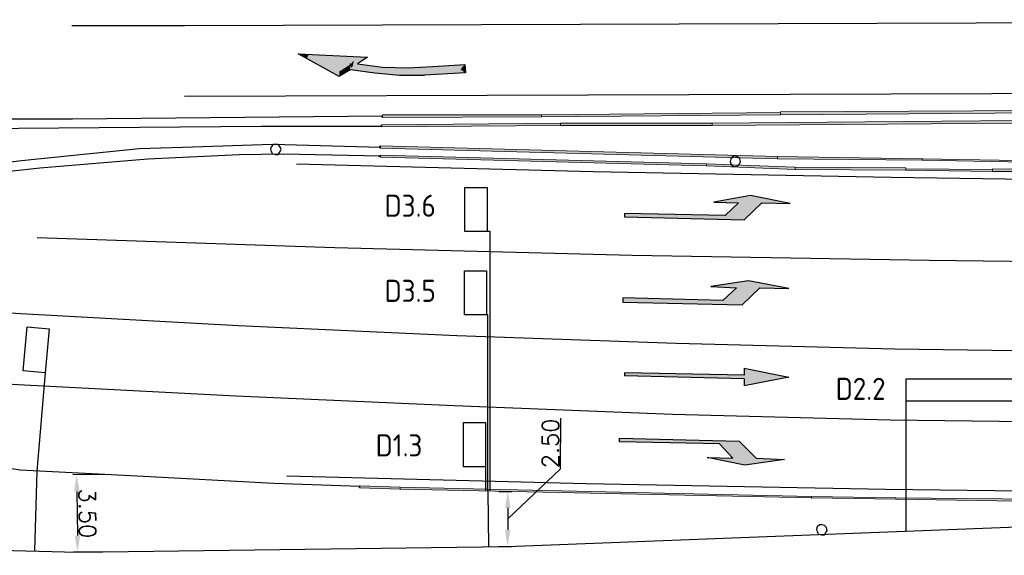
# Model space of a CAD drawing. Header units: millimetres. Extents: x -27 to 2301, y -256 to 766.
# Tile 11 of 97: x 126 to 171, y 57 to 81. Entities that reach past the tile are written whole.
import ezdxf

# ---------------------------------------------------------------- set-up
doc = ezdxf.new("R2010")
doc.units = ezdxf.units.MM
for name, color, linetype in [('SIV-ONDERGROND-ALG', 251, 'Continuous'), ('SIV-VRI-DETECTIE', 4, 'Continuous'), ('SIV-VRI-KABEL', 3, 'Continuous'), ('SIV-VRI-LUSUITSLIJPER', 7, 'Continuous'), ('SIV-VRI-MAATVOERING', 7, 'Continuous'), ('SIV-WEGMARKERING', 7, 'Continuous')]:
    doc.layers.add(name, color=color, linetype=linetype)
doc.styles.add('ISO', font='ISO.shx')
doc.styles.get("Standard").update_dxf_attribs({"font": 'txt.shx'})
doc.dimstyles.get("Standard").update_dxf_attribs({"dimtxt": 0.18, "dimasz": 0.18, "dimexe": 0.18, "dimexo": 0.0625, "dimgap": 0.09, "dimtad": 0, "dimtih": 1, "dimtoh": 1, "dimzin": 0, "dimdsep": 46, "dimtxsty": 'Standard', "dimcen": 0.09, "dimadec": 0, "dimazin": 0, "dimtfac": 1, "dimtofl": 0, "dimtmove": 0, "dimatfit": 3, "dimfxl": 1, "dimtolj": 1, "dimtzin": 0, "dimarcsym": 0})

# ---------------------------------------------------------------- blocks, each defined once
blk = doc.blocks.new('2x1')
at = {"layer": 'SIV-VRI-DETECTIE'}
for p, q in [((0, 1), (1, 1)), ((0, -1), (0, 1)), ((1, 1), (1, -1)), ((1, -1), (0, -1))]:
    blk.add_line(p, q, dxfattribs=at)
blk = doc.blocks.new('20x1')
at = {"layer": 'SIV-VRI-DETECTIE'}
for p, q in [((0, 0.5), (20, 0.5)), ((0, 0.5), (0, -0.5)), ((20, 0.5), (20, -0.5)), ((20, -0.5), (0, -0.5))]:
    blk.add_line(p, q, dxfattribs=at)
blk = doc.blocks.new('*D28')
at = {"layer": 'Defpoints', "color": 0}
for p in [(148.141, 59.787), (148.131, 57.287), (148.604, 57.285)]:
    blk.add_point(p, dxfattribs=at)
at = {"layer": 'SIV-VRI-MAATVOERING', "color": 0, "lineweight": -2}
for p, q in [((151.008, 60.807), (151.017, 63.112)), ((148.609, 58.535), (151.008, 60.807)), ((148.203, 59.787), (148.794, 59.785)), ((148.611, 59.035), (148.607, 58.035)), ((148.194, 57.287), (148.784, 57.285))]:
    blk.add_line(p, q, dxfattribs=at)
at = {"layer": 'SIV-VRI-MAATVOERING', "color": 0}
for points in [[(148.486, 59.036), (148.736, 59.035), (148.614, 59.785)], [(148.482, 58.036), (148.732, 58.035), (148.604, 57.285)]]:
    blk.add_solid(points, dxfattribs=at)
at = {"layer": 'SIV-VRI-MAATVOERING', "color": 0, "insert": (150.548, 61.961), "char_height": 0.75, "attachment_point": 5, "rotation": 89.7767}
blk.add_mtext('\\A1;2.50', dxfattribs=at)
blk = doc.blocks.new('*D29')
at = {"layer": 'Defpoints', "color": 0}
for p in [(130.403, 60.549), (129.099, 57.034), (130.442, 57.049)]:
    blk.add_point(p, dxfattribs=at)
at = {"layer": 'SIV-VRI-MAATVOERING', "color": 0, "lineweight": -2}
for p, q in [((130.341, 60.548), (128.881, 60.532)), ((129.069, 59.784), (129.091, 57.784)), ((130.379, 57.048), (128.919, 57.032))]:
    blk.add_line(p, q, dxfattribs=at)
at = {"layer": 'SIV-VRI-MAATVOERING', "color": 0}
for points in [[(129.194, 59.785), (128.944, 59.783), (129.061, 60.534)], [(129.216, 57.785), (128.966, 57.783), (129.099, 57.034)]]:
    blk.add_solid(points, dxfattribs=at)
at = {"layer": 'SIV-VRI-MAATVOERING', "color": 0, "insert": (129.545, 58.789), "char_height": 0.75, "attachment_point": 5, "rotation": 270.6296}
blk.add_mtext('\\A1;3.50', dxfattribs=at)

msp = doc.modelspace()

# ---------------------------------------------------------------- hatches: boundary and pattern name
at = {"layer": 'SIV-ONDERGROND-ALG'}
h = msp.add_hatch(color=256, dxfattribs=at)
h.dxf.hatch_style = 2
h.paths.add_polyline_path([(142.929, 76.733), (142.897, 76.765), (142.897, 76.797), (142.929, 76.862), (142.929, 76.797)])
h = msp.add_hatch(color=256, dxfattribs=at)
h.dxf.hatch_style = 2
h.paths.add_polyline_path([(150.134, 76.797), (150.134, 76.862), (142.929, 76.862), (142.929, 76.733), (150.134, 76.765)])
h = msp.add_hatch(color=256, dxfattribs=at)
h.dxf.hatch_style = 2
h.paths.add_polyline_path([(160.973, 76.926), (160.973, 76.958), (150.134, 76.862), (150.134, 76.765), (160.973, 76.862)])
h = msp.add_hatch(color=256, dxfattribs=at)
h.dxf.hatch_style = 2
h.paths.add_polyline_path([(178.471, 77.023), (178.471, 77.087), (160.973, 76.99), (160.973, 76.862), (178.471, 76.99)])
h = msp.add_hatch(color=256, dxfattribs=at)
h.dxf.hatch_style = 2
h.paths.add_polyline_path([(142.897, 76.315), (142.864, 76.347), (142.864, 76.379), (142.897, 76.411), (142.897, 76.347)])
h = msp.add_hatch(color=256, dxfattribs=at)
h.dxf.hatch_style = 2
h.paths.add_polyline_path([(142.897, 76.347), (142.897, 76.315), (151.002, 76.379), (151.002, 76.476), (142.897, 76.411)])
h = msp.add_hatch(color=256, dxfattribs=at)
h.dxf.hatch_style = 2
h.paths.add_polyline_path([(151.002, 76.476), (151.002, 76.508), (151.034, 76.476)])
h = msp.add_hatch(color=256, dxfattribs=at)
h.dxf.hatch_style = 2
h.paths.add_polyline_path([(151.002, 76.411), (151.002, 76.379), (157.886, 76.379), (157.886, 76.476), (151.002, 76.476)])
h = msp.add_hatch(color=256, dxfattribs=at)
h.dxf.hatch_style = 2
h.paths.add_polyline_path([(157.886, 76.411), (157.886, 76.379), (171.781, 76.476), (171.781, 76.604), (157.886, 76.476)])
h = msp.add_hatch(color=256, dxfattribs=at)
h.dxf.hatch_style = 2
h.paths.add_polyline_path([(142.832, 74.932), (142.768, 74.964), (142.768, 74.996), (142.832, 75.028), (142.832, 74.996)])
h = msp.add_hatch(color=256, dxfattribs=at)
h.dxf.hatch_style = 2
h.paths.add_polyline_path([(142.832, 75.35), (142.8, 75.382), (142.8, 75.414), (142.832, 75.446), (142.832, 75.382)])
h = msp.add_hatch(color=256, dxfattribs=at)
h.dxf.hatch_style = 2
h.paths.add_polyline_path([(160.845, 74.932), (160.845, 74.964), (142.832, 75.446), (142.832, 75.35), (160.845, 74.867)])
h = msp.add_hatch(color=256, dxfattribs=at)
h.dxf.hatch_style = 2
h.paths.add_polyline_path([(142.832, 74.996), (142.832, 74.932), (157.628, 74.546), (157.628, 74.642), (142.832, 75.028)])
h = msp.add_hatch(color=256, dxfattribs=at)
h.dxf.hatch_style = 2
h.paths.add_polyline_path([(157.628, 74.61), (157.628, 74.546), (161.649, 74.385), (161.649, 74.481), (157.628, 74.642)])
h = msp.add_hatch(color=256, dxfattribs=at)
h.dxf.hatch_style = 2
h.paths.add_polyline_path([(160.813, 74.867), (160.813, 74.9), (160.845, 74.9), (160.845, 74.867)])
h = msp.add_hatch(color=256, dxfattribs=at)
h.dxf.hatch_style = 2
h.paths.add_polyline_path([(167.406, 74.835), (167.406, 74.867), (160.845, 74.964), (160.845, 74.867), (167.406, 74.803)])
h = msp.add_hatch(color=256, dxfattribs=at)
h.dxf.hatch_style = 2
h.paths.add_polyline_path([(167.374, 74.867), (167.374, 74.9), (167.406, 74.9), (167.406, 74.867)])
h = msp.add_hatch(color=256, dxfattribs=at)
h.dxf.hatch_style = 2
h.paths.add_polyline_path([(174.386, 74.707), (174.386, 74.739), (167.406, 74.867), (167.406, 74.803), (174.386, 74.674)])
h = msp.add_hatch(color=256, dxfattribs=at)
h.dxf.hatch_style = 2
h.paths.add_polyline_path([(161.649, 74.417), (161.649, 74.385), (166.667, 74.353), (166.667, 74.449), (161.649, 74.481)])
h = msp.add_hatch(color=256, dxfattribs=at)
h.dxf.hatch_style = 2
h.paths.add_polyline_path([(166.667, 74.385), (166.667, 74.353), (170.591, 74.288), (170.591, 74.385), (166.667, 74.417)])
h = msp.add_hatch(color=256, dxfattribs=at)
h.dxf.hatch_style = 2
h.paths.add_polyline_path([(170.591, 74.353), (170.591, 74.288), (174.933, 74.288), (174.933, 74.385), (170.591, 74.417)])
h = msp.add_hatch(color=256, dxfattribs=at)
h.dxf.hatch_style = 2
h.paths.add_polyline_path([(141.9, 59.943), (141.867, 59.975), (141.867, 60.007), (141.9, 60.039), (141.9, 60.007)])
h = msp.add_hatch(color=256, dxfattribs=at)
h.dxf.hatch_style = 2
h.paths.add_polyline_path([(143.733, 59.943), (143.733, 59.975), (141.9, 60.039), (141.9, 59.943), (143.733, 59.879)])
h = msp.add_hatch(color=256, dxfattribs=at)
h.dxf.hatch_style = 2
h.paths.add_polyline_path([(143.701, 59.879), (143.701, 59.911), (143.733, 59.911), (143.733, 59.879)])
h = msp.add_hatch(color=256, dxfattribs=at)
h.dxf.hatch_style = 2
h.paths.add_polyline_path([(162.389, 59.525), (162.389, 59.557), (143.733, 59.975), (143.733, 59.879), (162.389, 59.493)])
h = msp.add_hatch(color=256, dxfattribs=at)
h.dxf.hatch_style = 2
h.paths.add_polyline_path([(162.357, 59.493), (162.389, 59.493), (162.389, 59.46), (162.357, 59.46)])
h = msp.add_hatch(color=256, dxfattribs=at)
h.dxf.hatch_style = 2
h.paths.add_polyline_path([(166.216, 59.46), (166.216, 59.493), (162.389, 59.557), (162.389, 59.493), (166.216, 59.428)])
h = msp.add_hatch(color=256, dxfattribs=at)
h.dxf.hatch_style = 2
h.paths.add_polyline_path([(172.617, 59.364), (172.617, 59.428), (166.216, 59.493), (166.216, 59.428), (172.617, 59.332)])
at = {"layer": 'SIV-WEGMARKERING'}
h = msp.add_hatch(color=256, dxfattribs=at)
h.dxf.hatch_style = 2
h.paths.add_polyline_path([(139.101, 79.628), (139.487, 79.403), (139.584, 79.596)])
h = msp.add_hatch(color=256, dxfattribs=at)
h.dxf.hatch_style = 2
h.paths.add_polyline_path([(140.967, 78.824), (139.487, 79.403), (139.584, 79.564)])
h = msp.add_hatch(color=256, dxfattribs=at)
h.dxf.hatch_style = 2
h.paths.add_polyline_path([(139.551, 79.596), (139.551, 79.371), (142.253, 79.467)])
h = msp.add_hatch(color=256, dxfattribs=at)
h.dxf.hatch_style = 2
h.paths.add_polyline_path([(140.967, 78.599), (140.967, 78.824), (139.487, 79.403)])
h = msp.add_hatch(color=256, dxfattribs=at)
h.dxf.hatch_style = 2
h.paths.add_polyline_path([(139.551, 79.371), (142.253, 79.467), (141.642, 79.306)])
h = msp.add_hatch(color=256, dxfattribs=at)
h.dxf.hatch_style = 2
h.paths.add_polyline_path([(139.937, 79.306), (140.902, 78.759), (139.97, 79.467)])
h = msp.add_hatch(color=256, dxfattribs=at)
h.dxf.hatch_style = 2
h.paths.add_polyline_path([(140.902, 78.759), (139.97, 79.467), (141.867, 79.306)])
h = msp.add_hatch(color=256, dxfattribs=at)
h.dxf.hatch_style = 2
h.paths.add_polyline_path([(141.449, 78.856), (141.481, 79.145), (140.967, 78.599)])
h = msp.add_hatch(color=256, dxfattribs=at)
h.dxf.hatch_style = 2
h.paths.add_polyline_path([(141.481, 79.145), (140.967, 78.599), (140.967, 78.824)])
h = msp.add_hatch(color=256, dxfattribs=at)
h.dxf.hatch_style = 2
h.paths.add_polyline_path([(141.578, 79.049), (141.417, 79.178), (141.61, 79.21)])
h = msp.add_hatch(color=256, dxfattribs=at)
h.dxf.hatch_style = 2
h.paths.add_polyline_path([(141.514, 79.017), (141.578, 79.049), (141.417, 79.178)])
h = msp.add_hatch(color=256, dxfattribs=at)
h.dxf.hatch_style = 2
h.paths.add_polyline_path([(141.449, 78.92), (141.481, 79.113), (142.575, 78.759)])
h = msp.add_hatch(color=256, dxfattribs=at)
h.dxf.hatch_style = 2
h.paths.add_polyline_path([(141.481, 79.113), (142.575, 78.759), (142.575, 78.952)])
h = msp.add_hatch(color=256, dxfattribs=at)
h.dxf.hatch_style = 2
h.paths.add_polyline_path([(142.253, 79.467), (141.642, 79.306), (141.514, 78.952)])
h = msp.add_hatch(color=256, dxfattribs=at)
h.dxf.hatch_style = 2
h.paths.add_polyline_path([(141.642, 79.306), (141.514, 78.952), (141.546, 79.242)])
h = msp.add_hatch(color=256, dxfattribs=at)
h.dxf.hatch_style = 2
h.paths.add_polyline_path([(141.514, 78.985), (141.546, 79.21), (142.446, 78.856)])
h = msp.add_hatch(color=256, dxfattribs=at)
h.dxf.hatch_style = 2
h.paths.add_polyline_path([(141.546, 79.21), (142.446, 78.856), (142.446, 79.049)])
h = msp.add_hatch(color=256, dxfattribs=at)
h.dxf.hatch_style = 2
h.paths.add_polyline_path([(142.446, 78.856), (142.446, 79.049), (143.379, 78.792)])
h = msp.add_hatch(color=256, dxfattribs=at)
h.dxf.hatch_style = 2
h.paths.add_polyline_path([(142.446, 79.049), (143.379, 78.792), (143.379, 78.985)])
h = msp.add_hatch(color=256, dxfattribs=at)
h.dxf.hatch_style = 2
h.paths.add_polyline_path([(144.312, 78.985), (145.245, 78.856), (145.213, 79.049)])
h = msp.add_hatch(color=256, dxfattribs=at)
h.dxf.hatch_style = 2
h.paths.add_polyline_path([(145.213, 79.049), (145.245, 78.856), (146.66, 79.145)])
h = msp.add_hatch(color=256, dxfattribs=at)
h.dxf.hatch_style = 2
h.paths.add_polyline_path([(145.245, 78.856), (146.66, 79.145), (146.467, 78.92)])
h = msp.add_hatch(color=256, dxfattribs=at)
h.dxf.hatch_style = 2
h.paths.add_polyline_path([(146.66, 79.145), (146.692, 78.759), (146.467, 78.92)])
h = msp.add_hatch(color=256, dxfattribs=at)
h.dxf.hatch_style = 2
h.paths.add_polyline_path([(141.449, 78.856), (141.449, 78.92), (141.481, 78.92)])
h = msp.add_hatch(color=256, dxfattribs=at)
h.dxf.hatch_style = 2
h.paths.add_polyline_path([(142.575, 78.759), (142.575, 78.952), (143.701, 78.663)])
h = msp.add_hatch(color=256, dxfattribs=at)
h.dxf.hatch_style = 2
h.paths.add_polyline_path([(142.575, 78.952), (143.701, 78.663), (143.701, 78.856)])
h = msp.add_hatch(color=256, dxfattribs=at)
h.dxf.hatch_style = 2
h.paths.add_polyline_path([(143.379, 78.792), (143.379, 78.985), (144.312, 78.792)])
h = msp.add_hatch(color=256, dxfattribs=at)
h.dxf.hatch_style = 2
h.paths.add_polyline_path([(143.379, 78.985), (144.312, 78.792), (144.312, 78.985)])
h = msp.add_hatch(color=256, dxfattribs=at)
h.dxf.hatch_style = 2
h.paths.add_polyline_path([(143.701, 78.663), (143.701, 78.856), (144.827, 78.663)])
h = msp.add_hatch(color=256, dxfattribs=at)
h.dxf.hatch_style = 2
h.paths.add_polyline_path([(143.701, 78.856), (144.827, 78.663), (144.827, 78.856)])
h = msp.add_hatch(color=256, dxfattribs=at)
h.dxf.hatch_style = 2
h.paths.add_polyline_path([(144.312, 78.792), (144.312, 78.985), (145.245, 78.856)])
h = msp.add_hatch(color=256, dxfattribs=at)
h.dxf.hatch_style = 2
h.paths.add_polyline_path([(146.692, 78.759), (146.467, 78.92), (144.827, 78.663)])
h = msp.add_hatch(color=256, dxfattribs=at)
h.dxf.hatch_style = 2
h.paths.add_polyline_path([(146.467, 78.92), (144.827, 78.663), (144.827, 78.856)])
h = msp.add_hatch(color=256, dxfattribs=at)
h.dxf.hatch_style = 2
h.paths.add_polyline_path([(157.95, 72.905), (159.622, 73.195), (159.076, 72.873)])
h = msp.add_hatch(color=256, dxfattribs=at)
h.dxf.hatch_style = 2
h.paths.add_polyline_path([(159.333, 72.101), (159.076, 72.873), (158.465, 72.294)])
h = msp.add_hatch(color=256, dxfattribs=at)
h.dxf.hatch_style = 2
h.paths.add_polyline_path([(160.137, 72.873), (159.076, 72.873), (159.622, 73.195)])
h = msp.add_hatch(color=256, dxfattribs=at)
h.dxf.hatch_style = 2
h.paths.add_polyline_path([(160.137, 72.873), (159.333, 72.101), (159.076, 72.873)])
h = msp.add_hatch(color=256, dxfattribs=at)
h.dxf.hatch_style = 2
h.paths.add_polyline_path([(160.137, 72.873), (159.622, 73.195), (161.424, 72.841)])
h = msp.add_hatch(color=256, dxfattribs=at)
h.dxf.hatch_style = 2
h.paths.add_polyline_path([(153.897, 72.23), (158.465, 72.294), (153.897, 72.391)])
h = msp.add_hatch(color=256, dxfattribs=at)
h.dxf.hatch_style = 2
h.paths.add_polyline_path([(159.333, 72.101), (153.897, 72.23), (158.465, 72.294)])
h = msp.add_hatch(color=256, dxfattribs=at)
h.dxf.hatch_style = 2
h.paths.add_polyline_path([(157.821, 69.078), (159.526, 69.335), (158.979, 69.013)])
h = msp.add_hatch(color=256, dxfattribs=at)
h.dxf.hatch_style = 2
h.paths.add_polyline_path([(158.979, 69.013), (160.041, 69.013), (159.526, 69.335)])
h = msp.add_hatch(color=256, dxfattribs=at)
h.dxf.hatch_style = 2
h.paths.add_polyline_path([(160.041, 69.013), (159.526, 69.335), (161.359, 68.981)])
h = msp.add_hatch(color=256, dxfattribs=at)
h.dxf.hatch_style = 2
h.paths.add_polyline_path([(159.237, 68.241), (158.979, 69.013), (158.368, 68.434)])
h = msp.add_hatch(color=256, dxfattribs=at)
h.dxf.hatch_style = 2
h.paths.add_polyline_path([(160.041, 69.013), (159.237, 68.241), (158.979, 69.013)])
h = msp.add_hatch(color=256, dxfattribs=at)
h.dxf.hatch_style = 2
h.paths.add_polyline_path([(153.833, 68.37), (158.368, 68.434), (153.833, 68.563)])
h = msp.add_hatch(color=256, dxfattribs=at)
h.dxf.hatch_style = 2
h.paths.add_polyline_path([(159.237, 68.241), (153.833, 68.37), (158.368, 68.434)])
h = msp.add_hatch(color=256, dxfattribs=at)
h.dxf.hatch_style = 2
h.paths.add_polyline_path([(161.359, 64.961), (159.333, 65.379), (159.333, 64.575)])
h = msp.add_hatch(color=256, dxfattribs=at)
h.dxf.hatch_style = 2
h.paths.add_polyline_path([(159.333, 65.057), (153.897, 65.154), (159.333, 64.896)])
h = msp.add_hatch(color=256, dxfattribs=at)
h.dxf.hatch_style = 2
h.paths.add_polyline_path([(153.897, 65.154), (159.333, 64.896), (153.897, 65.025)])
h = msp.add_hatch(color=256, dxfattribs=at)
h.dxf.hatch_style = 2
h.paths.add_polyline_path([(159.108, 62.066), (153.672, 62.194), (158.207, 61.937)])
h = msp.add_hatch(color=256, dxfattribs=at)
h.dxf.hatch_style = 2
h.paths.add_polyline_path([(153.672, 62.194), (158.207, 61.937), (153.672, 62.034)])
h = msp.add_hatch(color=256, dxfattribs=at)
h.dxf.hatch_style = 2
h.paths.add_polyline_path([(159.108, 62.066), (158.818, 61.294), (158.207, 61.937)])
h = msp.add_hatch(color=256, dxfattribs=at)
h.dxf.hatch_style = 2
h.paths.add_polyline_path([(159.88, 61.294), (159.108, 62.066), (158.818, 61.294)])
h = msp.add_hatch(color=256, dxfattribs=at)
h.dxf.hatch_style = 2
h.paths.add_polyline_path([(157.66, 61.326), (159.365, 60.972), (158.818, 61.294)])
h = msp.add_hatch(color=256, dxfattribs=at)
h.dxf.hatch_style = 2
h.paths.add_polyline_path([(158.818, 61.294), (159.88, 61.294), (159.365, 60.972)])
h = msp.add_hatch(color=256, dxfattribs=at)
h.dxf.hatch_style = 2
h.paths.add_polyline_path([(159.88, 61.294), (159.365, 60.972), (161.166, 61.229)])

# ---------------------------------------------------------------- linework, layer by layer
at = {"layer": 'SIV-ONDERGROND-ALG', "lineweight": 25}
for points in [[(128.84, 80.914), (133.955, 80.914), (210.25, 81.172)], [(133.955, 77.698), (211.762, 77.955)], [(142.929, 76.797), (128.873, 76.669), (116.36, 76.669)], [(113.562, 76.154), (137.429, 76.347), (142.897, 76.347)], [(142.832, 75.382), (137.943, 75.511), (133.858, 75.382), (131.896, 75.318), (126.557, 74.771), (121.957, 74.192)], [(138.329, 75.286), (138.297, 75.382), (138.201, 75.511), (138.072, 75.511), (137.975, 75.511), (137.879, 75.414), (137.847, 75.318), (137.879, 75.189), (137.943, 75.093), (138.072, 75.06), (138.201, 75.06), (138.265, 75.157), (138.329, 75.286)], [(124.627, 74.16), (127.393, 74.449), (132.282, 74.867), (136.431, 75.06), (138.426, 75.093), (142.832, 74.996)], [(139.037, 74.642), (152.482, 74.288), (165.991, 74.031), (179.468, 73.838), (192.946, 73.774), (206.423, 73.806)], [(159.172, 74.739), (159.14, 74.867), (159.044, 74.932), (158.915, 74.996), (158.818, 74.964), (158.722, 74.867), (158.69, 74.739), (158.722, 74.642), (158.786, 74.546), (158.915, 74.514), (159.044, 74.546), (159.108, 74.61), (159.172, 74.739)], [(141.9, 60.007), (138.008, 60.136), (132.089, 60.457), (126.492, 60.747), (123.469, 61.229), (100.567, 64.832), (97.833, 65.25), (94.81, 65.733), (93.684, 65.861)], [(138.587, 60.49), (152.16, 60.136), (165.734, 59.879), (179.34, 59.718), (192.913, 59.621), (206.519, 59.653)], [(163.096, 58.013), (163.064, 58.142), (162.968, 58.238), (162.871, 58.27), (162.742, 58.27), (162.646, 58.174), (162.614, 58.077), (162.646, 57.949), (162.71, 57.852), (162.839, 57.82), (162.968, 57.82), (163.032, 57.916), (163.096, 58.013)]]:
    msp.add_lwpolyline(points, dxfattribs=at)
at = {"layer": 'SIV-ONDERGROND-ALG', "lineweight": 5}
for points in [[(142.929, 76.733), (142.897, 76.765), (142.897, 76.797), (142.929, 76.862)], [(150.134, 76.797), (150.134, 76.862), (142.929, 76.862), (142.929, 76.733), (150.134, 76.765), (150.134, 76.797)], [(160.973, 76.926), (160.973, 76.958), (150.134, 76.862), (150.134, 76.765), (160.973, 76.862), (160.973, 76.926)], [(178.471, 77.023), (178.471, 77.087), (160.973, 76.99), (160.973, 76.862), (178.471, 76.99), (178.471, 77.023)], [(160.973, 76.99), (160.973, 76.958)], [(142.897, 76.315), (142.864, 76.347), (142.864, 76.379), (142.897, 76.411)], [(142.897, 76.347), (142.897, 76.315), (151.002, 76.379), (151.002, 76.476), (142.897, 76.411), (142.897, 76.347)], [(151.002, 76.411), (151.002, 76.379), (157.886, 76.379), (157.886, 76.476), (151.002, 76.476), (151.002, 76.411)], [(157.886, 76.411), (157.886, 76.379), (171.781, 76.476), (171.781, 76.604), (157.886, 76.476), (157.886, 76.411)], [(142.832, 74.932), (142.768, 74.964), (142.768, 74.996), (142.832, 75.028)], [(142.832, 75.35), (142.8, 75.382), (142.8, 75.414), (142.832, 75.446)], [(160.845, 74.932), (160.845, 74.964), (142.832, 75.446), (142.832, 75.35), (160.845, 74.867), (160.845, 74.932)], [(142.832, 74.996), (142.832, 74.932), (157.628, 74.546), (157.628, 74.642), (142.832, 75.028), (142.832, 74.996)], [(157.628, 74.61), (157.628, 74.546), (161.649, 74.385), (161.649, 74.481), (157.628, 74.642), (157.628, 74.61)], [(167.406, 74.835), (167.406, 74.867), (160.845, 74.964), (160.845, 74.867), (167.406, 74.803), (167.406, 74.835)], [(174.386, 74.707), (174.386, 74.739), (167.406, 74.867), (167.406, 74.803), (174.386, 74.674), (174.386, 74.707)], [(161.649, 74.417), (161.649, 74.385), (166.667, 74.353), (166.667, 74.449), (161.649, 74.481), (161.649, 74.417)], [(166.667, 74.449), (166.667, 74.417)], [(166.667, 74.385), (166.667, 74.353), (170.591, 74.288), (170.591, 74.385), (166.667, 74.417), (166.667, 74.385)], [(170.591, 74.353), (170.591, 74.288), (174.933, 74.288), (174.933, 74.385), (170.591, 74.417), (170.591, 74.353)], [(141.9, 59.943), (141.867, 59.975), (141.867, 60.007), (141.9, 60.039)], [(143.733, 59.943), (143.733, 59.975), (141.9, 60.039), (141.9, 59.943), (143.733, 59.879), (143.733, 59.943)], [(162.389, 59.525), (162.389, 59.557), (143.733, 59.975), (143.733, 59.879), (162.389, 59.493), (162.389, 59.525)], [(166.216, 59.46), (166.216, 59.493), (162.389, 59.557), (162.389, 59.493), (166.216, 59.428), (166.216, 59.46)], [(172.617, 59.364), (172.617, 59.428), (166.216, 59.493), (166.216, 59.428), (172.617, 59.332), (172.617, 59.364)]]:
    msp.add_lwpolyline(points, dxfattribs=at)
at = {"layer": 'SIV-VRI-KABEL'}
for points in [[(11.743, 56.025), (12.321, 55.941), (13.25, 61.865), (39.28, 57.758), (45.7, 56.65), (68.148, 56.622), (88.184, 58.09), (129.099, 57.034), (148.604, 57.285), (178.391, 58.435), (208.869, 58.536), (212.479, 58.537), (212.479, 58.537), (213.789, 58.537), (216.137, 58.335), (217.75, 57.985), (219.738, 57.187)], [(127.247, 60.708), (127.153, 57.084)], [(147.705, 59.798), (147.737, 57.274)], [(166.664, 59.421), (166.669, 57.983)]]:
    msp.add_lwpolyline(points, dxfattribs=at)
at = {"layer": 'SIV-VRI-LUSUITSLIJPER'}
for points in [[(147.805, 59.798), (147.805, 71.566), (147.669, 71.566)], [(147.705, 59.798), (147.705, 67.787), (147.653, 67.787)], [(127.634, 65.163), (127.247, 60.708)], [(166.664, 63.882), (166.664, 59.421)], [(147.605, 60.903), (147.605, 59.798)]]:
    msp.add_lwpolyline(points, dxfattribs=at)
at = {"layer": 'SIV-WEGMARKERING', "lineweight": 25}
for points in [[(141.481, 78.92), (140.967, 78.599), (139.101, 79.628), (142.253, 79.467)], [(142.253, 79.467), (141.803, 79.178), (142.929, 79.017), (144.087, 78.985), (145.213, 79.049), (146.66, 79.145), (146.692, 78.759), (144.827, 78.663)], [(141.481, 78.92), (142.575, 78.759), (143.701, 78.663), (144.827, 78.663)], [(153.897, 72.391), (153.897, 72.23), (159.333, 72.101), (160.137, 72.873), (161.424, 72.841)], [(161.424, 72.841), (159.622, 73.195), (157.95, 72.905), (159.076, 72.873), (158.465, 72.294)], [(158.465, 72.294), (153.897, 72.391)], [(127.264, 71.297), (140.774, 70.847), (154.251, 70.493), (167.728, 70.268), (181.237, 70.107), (194.747, 70.043), (208.256, 70.075)], [(88.377, 70.171), (126.525, 67.855)], [(161.359, 68.981), (159.526, 69.335), (157.821, 69.078), (158.979, 69.013), (158.368, 68.434)], [(153.833, 68.563), (153.833, 68.37), (159.237, 68.241), (160.041, 69.013), (161.359, 68.981)], [(158.368, 68.434), (153.833, 68.563)], [(126.525, 67.855), (136.399, 67.309), (146.306, 66.858), (156.245, 66.505), (166.152, 66.247), (176.059, 66.119)], [(88.184, 66.955), (126.396, 64.639), (136.271, 64.124), (146.177, 63.674), (156.084, 63.288), (165.959, 63.031), (175.866, 62.902)], [(159.333, 65.379), (161.359, 64.961), (159.333, 64.575)], [(159.333, 65.379), (159.333, 65.057)], [(159.333, 65.057), (153.897, 65.154), (153.897, 65.025)], [(159.333, 64.896), (153.897, 65.025)], [(159.333, 64.896), (159.333, 64.575)], [(161.263, 64.961), (161.359, 64.961)], [(153.672, 62.034), (153.672, 62.194), (159.108, 62.066), (159.88, 61.294), (161.166, 61.229)], [(158.207, 61.937), (153.672, 62.034)], [(161.166, 61.229), (159.365, 60.972), (157.66, 61.326), (158.818, 61.294), (158.207, 61.937)]]:
    msp.add_lwpolyline(points, dxfattribs=at)

# ---------------------------------------------------------------- block references
at = {"layer": 'SIV-VRI-DETECTIE'}
for name, p in [('2x1', (146.669, 72.566)), ('2x1', (146.653, 68.787)), ('20x1', (166.664, 64.382)), ('2x1', (146.605, 61.903))]:
    msp.add_blockref(name, p, dxfattribs=at)
at = {"layer": 'SIV-VRI-DETECTIE', "rotation": 355.0257896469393}
msp.add_blockref('2x1', (126.725, 66.246), dxfattribs=at)

# ---------------------------------------------------------------- texts
at = {"layer": 'SIV-VRI-DETECTIE', "linetype": 'Continuous', "style": 'ISO'}
for s, p in [('D3.6', (143.025, 72.237)), ('D3.5', (143.025, 68.378)), ('D2.2', (163.48, 63.935)), ('D1.3', (142.619, 61.37))]:
    msp.add_text(s, height=1, rotation=360, dxfattribs=at).set_placement(p)

# ---------------------------------------------------------------- dimensions: what is measured, and where the dimension line sits
at = {"layer": 'SIV-VRI-MAATVOERING'}
dim = msp.add_linear_dim(base=(148.604, 57.285), p1=(148.141, 59.787), p2=(148.131, 57.287), angle=269.7767, dimstyle='Standard', override={"dimtxt": 0.75, "dimasz": 0.75, "dimtad": 1, "dimtih": 0, "dimtoh": 0, "dimcen": 1, "dimtmove": 1}, dxfattribs=at)
dim.commit()
dim.dimension.update_dxf_attribs({"geometry": '*D28', "text_midpoint": (151.009, 60.897), "dimtype": 161})
dim = msp.add_aligned_dim(p1=(130.403, 60.549), p2=(130.442, 57.049), distance=-1.342, dimstyle='Standard', override={"dimtxt": 0.75, "dimasz": 0.75, "dimtad": 1, "dimtih": 0, "dimtoh": 0, "dimcen": 1}, dxfattribs=at)
dim.commit()
dim.dimension.update_dxf_attribs({"geometry": '*D29', "text_midpoint": (129.545, 58.789)})

doc.saveas('drawing.dxf')
